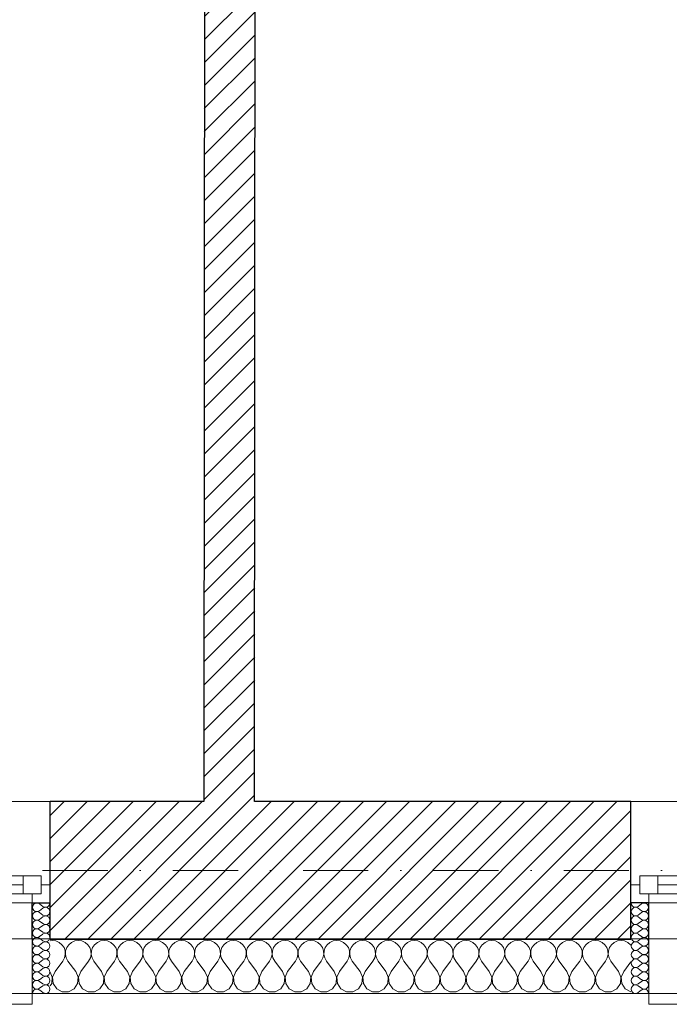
# Model space of a CAD drawing. Header units: millimetres. Extents: x 172139 to 266886, y 98118 to 138225.
# Tile 52 of 123: x 211695 to 213490, y 106825 to 109546. Entities that reach past the tile are written whole.
import ezdxf

# ---------------------------------------------------------------- set-up
doc = ezdxf.new("R2010")
doc.units = ezdxf.units.MM
doc.header["$MEASUREMENT"] = 0
doc.linetypes.add('Kropki i Kreski', pattern=[360, 180, -90, 0, -90])
doc.linetypes.add('Przerywana', pattern=[240, 120, -120])
for name, color, linetype in [('Konstrukcja - Siatki mod', 7, 'Continuous'), ('KR_INW', 7, 'Continuous'), ('NAPIS_SODON', 7, 'Continuous'), ('Okna ArchiCADa', 7, 'Continuous')]:
    doc.layers.add(name, color=color, linetype=linetype)
doc.layers.add('Konstrukcja - Siatki mod_Nr_pióra__48', color=7, linetype='Continuous', lineweight=15, true_color=0xa80f02)
doc.layers.add('KR_INW_Nr_pióra__102', color=7, linetype='Continuous', lineweight=5, true_color=0xcccccc)
for name, color, linetype, lineweight in [('KR_INW_Nr_pióra__101', 252, 'Continuous', 5), ('KR_INW_Nr_pióra__27', 7, 'Continuous', 25), ('KR_INW_Nr_pióra__47', 7, 'Continuous', 15), ('NAPIS_SODON_Nr_pióra__1', 7, 'Continuous', 13), ('Okna ArchiCADa_Nr_pióra__1', 7, 'Continuous', 13), ('Okna ArchiCADa_Nr_pióra__27', 7, 'Continuous', 25)]:
    doc.layers.add(name, color=color, linetype=linetype, lineweight=lineweight)
pattern_1 = [(45, (0, 0), (-31.819804, 31.819804), [])]

# ---------------------------------------------------------------- blocks, each defined once
blk = doc.blocks.new('Strop_1', base_point=(179225, 121523.3))
at = {"layer": 'NAPIS_SODON_Nr_pióra__1', "linetype": 'Continuous', "flags": 128}
blk.add_lwpolyline([(179225, 121523.3), (179225.9, 107003.8), (250898.3, 107008.3), (250897.4, 121527.8)], close=True, dxfattribs=at)
blk = doc.blocks.new('*X159')
at = {"layer": 'KR_INW_Nr_pióra__102', "linetype": 'Continuous'}
for p, q in [((211785.7, 107001.6), (211779.6, 107000.7)), ((211795.5, 107000.2), (211785.7, 107001.6)), ((211804.5, 106996.2), (211795.5, 107000.2)), ((211812.1, 106989.9), (211804.5, 106996.2)), ((211817.7, 106981.8), (211812.1, 106989.9)), ((211820.8, 106972.5), (211817.7, 106981.8)), ((211825.2, 106981.8), (211822.1, 106972.5)), ((211830.8, 106989.9), (211825.2, 106981.8)), ((211838.4, 106996.2), (211830.8, 106989.9)), ((211847.4, 107000.2), (211838.4, 106996.2)), ((211857.1, 107001.6), (211847.4, 107000.2)), ((211866.9, 107000.2), (211857.1, 107001.6)), ((211875.9, 106996.2), (211866.9, 107000.2)), ((211883.5, 106989.9), (211875.9, 106996.2)), ((211889.1, 106981.8), (211883.5, 106989.9)), ((211892.2, 106972.5), (211889.1, 106981.8)), ((211896.6, 106981.8), (211893.5, 106972.5)), ((211902.2, 106989.9), (211896.6, 106981.8)), ((211909.8, 106996.2), (211902.2, 106989.9)), ((211918.8, 107000.2), (211909.8, 106996.2)), ((211928.6, 107001.6), (211918.8, 107000.2)), ((211938.3, 107000.2), (211928.6, 107001.6)), ((211947.3, 106996.2), (211938.3, 107000.2)), ((211954.9, 106989.9), (211947.3, 106996.2)), ((211960.5, 106981.8), (211954.9, 106989.9)), ((211963.7, 106972.5), (211960.5, 106981.8)), ((211968.1, 106981.8), (211964.9, 106972.5)), ((211973.6, 106989.9), (211968.1, 106981.8)), ((211981.2, 106996.2), (211973.6, 106989.9)), ((211990.2, 107000.2), (211981.2, 106996.2)), ((212000, 107001.6), (211990.2, 107000.2)), ((212009.8, 107000.2), (212000, 107001.6)), ((212018.8, 106996.2), (212009.8, 107000.2)), ((212026.4, 106989.9), (212018.8, 106996.2)), ((212031.9, 106981.8), (212026.4, 106989.9)), ((212035.1, 106972.5), (212031.9, 106981.8)), ((212039.5, 106981.8), (212036.3, 106972.5)), ((212045.1, 106989.9), (212039.5, 106981.8)), ((212052.7, 106996.2), (212045.1, 106989.9)), ((212061.7, 107000.2), (212052.7, 106996.2)), ((212071.4, 107001.6), (212061.7, 107000.2)), ((212081.2, 107000.2), (212071.4, 107001.6)), ((212090.2, 106996.2), (212081.2, 107000.2)), ((212097.8, 106989.9), (212090.2, 106996.2)), ((212103.4, 106981.8), (212097.8, 106989.9)), ((212106.5, 106972.5), (212103.4, 106981.8)), ((212110.9, 106981.8), (212107.8, 106972.5)), ((212116.5, 106989.9), (212110.9, 106981.8)), ((212124.1, 106996.2), (212116.5, 106989.9)), ((212133.1, 107000.2), (212124.1, 106996.2)), ((212142.9, 107001.6), (212133.1, 107000.2)), ((212152.6, 107000.2), (212142.9, 107001.6)), ((212161.6, 106996.2), (212152.6, 107000.2)), ((212169.2, 106989.9), (212161.6, 106996.2)), ((212174.8, 106981.8), (212169.2, 106989.9)), ((212177.9, 106972.5), (212174.8, 106981.8)), ((212182.3, 106981.8), (212179.2, 106972.5)), ((212187.9, 106989.9), (212182.3, 106981.8)), ((212195.5, 106996.2), (212187.9, 106989.9)), ((212204.5, 107000.2), (212195.5, 106996.2)), ((212214.3, 107001.6), (212204.5, 107000.2)), ((212224, 107000.2), (212214.3, 107001.6)), ((212233.1, 106996.2), (212224, 107000.2)), ((212240.6, 106989.9), (212233.1, 106996.2)), ((212246.2, 106981.8), (212240.6, 106989.9)), ((212249.4, 106972.5), (212246.2, 106981.8)), ((212253.8, 106981.8), (212250.6, 106972.5)), ((212259.4, 106989.9), (212253.8, 106981.8)), ((212266.9, 106996.2), (212259.4, 106989.9)), ((212276, 107000.2), (212266.9, 106996.2)), ((212285.7, 107001.6), (212276, 107000.2)), ((212295.5, 107000.2), (212285.7, 107001.6)), ((212304.5, 106996.2), (212295.5, 107000.2)), ((212312.1, 106989.9), (212304.5, 106996.2)), ((212317.7, 106981.8), (212312.1, 106989.9)), ((212320.8, 106972.5), (212317.7, 106981.8)), ((212325.2, 106981.8), (212322.1, 106972.5)), ((212330.8, 106989.9), (212325.2, 106981.8)), ((212338.4, 106996.2), (212330.8, 106989.9)), ((212347.4, 107000.2), (212338.4, 106996.2)), ((212357.1, 107001.6), (212347.4, 107000.2)), ((212366.9, 107000.2), (212357.1, 107001.6)), ((212375.9, 106996.2), (212366.9, 107000.2)), ((212383.5, 106989.9), (212375.9, 106996.2)), ((212389.1, 106981.8), (212383.5, 106989.9)), ((212392.2, 106972.5), (212389.1, 106981.8)), ((212396.6, 106981.8), (212393.5, 106972.5)), ((212402.2, 106989.9), (212396.6, 106981.8)), ((212409.8, 106996.2), (212402.2, 106989.9)), ((212418.8, 107000.2), (212409.8, 106996.2)), ((212428.6, 107001.6), (212418.8, 107000.2)), ((212438.3, 107000.2), (212428.6, 107001.6)), ((212447.3, 106996.2), (212438.3, 107000.2)), ((212454.9, 106989.9), (212447.3, 106996.2)), ((212460.5, 106981.8), (212454.9, 106989.9)), ((212463.7, 106972.5), (212460.5, 106981.8)), ((212468.1, 106981.8), (212464.9, 106972.5)), ((212473.6, 106989.9), (212468.1, 106981.8)), ((212481.2, 106996.2), (212473.6, 106989.9)), ((212490.2, 107000.2), (212481.2, 106996.2)), ((212500, 107001.6), (212490.2, 107000.2)), ((212509.8, 107000.2), (212500, 107001.6)), ((212518.8, 106996.2), (212509.8, 107000.2)), ((212526.4, 106989.9), (212518.8, 106996.2)), ((212531.9, 106981.8), (212526.4, 106989.9)), ((212535.1, 106972.5), (212531.9, 106981.8)), ((212539.5, 106981.8), (212536.3, 106972.5)), ((212545.1, 106989.9), (212539.5, 106981.8)), ((212552.7, 106996.2), (212545.1, 106989.9)), ((212561.7, 107000.2), (212552.7, 106996.2)), ((212571.4, 107001.6), (212561.7, 107000.2)), ((212581.2, 107000.2), (212571.4, 107001.6)), ((212590.2, 106996.2), (212581.2, 107000.2)), ((212597.8, 106989.9), (212590.2, 106996.2)), ((212603.4, 106981.8), (212597.8, 106989.9)), ((212606.5, 106972.5), (212603.4, 106981.8)), ((212610.9, 106981.8), (212607.8, 106972.5)), ((212616.5, 106989.9), (212610.9, 106981.8)), ((212624.1, 106996.2), (212616.5, 106989.9)), ((212633.1, 107000.2), (212624.1, 106996.2)), ((212642.9, 107001.6), (212633.1, 107000.2)), ((212652.6, 107000.2), (212642.9, 107001.6)), ((212661.6, 106996.2), (212652.6, 107000.2)), ((212669.2, 106989.9), (212661.6, 106996.2)), ((212674.8, 106981.8), (212669.2, 106989.9)), ((212677.9, 106972.5), (212674.8, 106981.8)), ((212682.3, 106981.8), (212679.2, 106972.5)), ((212687.9, 106989.9), (212682.3, 106981.8)), ((212695.5, 106996.2), (212687.9, 106989.9)), ((212704.5, 107000.2), (212695.5, 106996.2)), ((212714.3, 107001.6), (212704.5, 107000.2)), ((212724, 107000.2), (212714.3, 107001.6)), ((212733.1, 106996.2), (212724, 107000.2)), ((212740.6, 106989.9), (212733.1, 106996.2)), ((212746.2, 106981.8), (212740.6, 106989.9)), ((212749.4, 106972.5), (212746.2, 106981.8)), ((212753.8, 106981.8), (212750.6, 106972.5)), ((212759.4, 106989.9), (212753.8, 106981.8)), ((212766.9, 106996.2), (212759.4, 106989.9)), ((212776, 107000.2), (212766.9, 106996.2)), ((212785.7, 107001.6), (212776, 107000.2)), ((212795.5, 107000.2), (212785.7, 107001.6)), ((212804.5, 106996.2), (212795.5, 107000.2)), ((212812.1, 106989.9), (212804.5, 106996.2)), ((212817.7, 106981.8), (212812.1, 106989.9)), ((212820.8, 106972.5), (212817.7, 106981.8)), ((212825.2, 106981.8), (212822.1, 106972.5)), ((212830.8, 106989.9), (212825.2, 106981.8)), ((212838.4, 106996.2), (212830.8, 106989.9)), ((212847.4, 107000.2), (212838.4, 106996.2)), ((212857.1, 107001.6), (212847.4, 107000.2)), ((212866.9, 107000.2), (212857.1, 107001.6)), ((212875.9, 106996.2), (212866.9, 107000.2)), ((212883.5, 106989.9), (212875.9, 106996.2)), ((212889.1, 106981.8), (212883.5, 106989.9)), ((212892.2, 106972.5), (212889.1, 106981.8)), ((212896.6, 106981.8), (212893.5, 106972.5)), ((212902.2, 106989.9), (212896.6, 106981.8)), ((212909.8, 106996.2), (212902.2, 106989.9)), ((212918.8, 107000.2), (212909.8, 106996.2)), ((212928.6, 107001.6), (212918.8, 107000.2)), ((212938.3, 107000.2), (212928.6, 107001.6)), ((212947.3, 106996.2), (212938.3, 107000.2)), ((212954.9, 106989.9), (212947.3, 106996.2)), ((212960.5, 106981.8), (212954.9, 106989.9)), ((212963.7, 106972.5), (212960.5, 106981.8)), ((212968.1, 106981.8), (212964.9, 106972.5)), ((212973.6, 106989.9), (212968.1, 106981.8)), ((212981.2, 106996.2), (212973.6, 106989.9)), ((212990.2, 107000.2), (212981.2, 106996.2)), ((213000, 107001.6), (212990.2, 107000.2)), ((213009.8, 107000.2), (213000, 107001.6)), ((213018.8, 106996.2), (213009.8, 107000.2)), ((213026.4, 106989.9), (213018.8, 106996.2)), ((213031.9, 106981.8), (213026.4, 106989.9)), ((213035.1, 106972.5), (213031.9, 106981.8)), ((213039.5, 106981.8), (213036.3, 106972.5)), ((213045.1, 106989.9), (213039.5, 106981.8)), ((213052.7, 106996.2), (213045.1, 106989.9)), ((213061.7, 107000.2), (213052.7, 106996.2)), ((213071.4, 107001.6), (213061.7, 107000.2)), ((213081.2, 107000.2), (213071.4, 107001.6)), ((213090.2, 106996.2), (213081.2, 107000.2)), ((213097.8, 106989.9), (213090.2, 106996.2)), ((213103.4, 106981.8), (213097.8, 106989.9)), ((213106.5, 106972.5), (213103.4, 106981.8)), ((213110.9, 106981.8), (213107.8, 106972.5)), ((213116.5, 106989.9), (213110.9, 106981.8)), ((213124.1, 106996.2), (213116.5, 106989.9)), ((213133.1, 107000.2), (213124.1, 106996.2)), ((213142.9, 107001.6), (213133.1, 107000.2)), ((213152.6, 107000.2), (213142.9, 107001.6)), ((213161.6, 106996.2), (213152.6, 107000.2)), ((213169.2, 106989.9), (213161.6, 106996.2)), ((213174.8, 106981.8), (213169.2, 106989.9)), ((213177.9, 106972.5), (213174.8, 106981.8)), ((213182.3, 106981.8), (213179.2, 106972.5)), ((213187.9, 106989.9), (213182.3, 106981.8)), ((213195.5, 106996.2), (213187.9, 106989.9)), ((213204.5, 107000.2), (213195.5, 106996.2)), ((213214.3, 107001.6), (213204.5, 107000.2)), ((213224, 107000.2), (213214.3, 107001.6)), ((213233.1, 106996.2), (213224, 107000.2)), ((213240.6, 106989.9), (213233.1, 106996.2)), ((213246.2, 106981.8), (213240.6, 106989.9)), ((213249.4, 106972.5), (213246.2, 106981.8)), ((213253.8, 106981.8), (213250.6, 106972.5)), ((213259.4, 106989.9), (213253.8, 106981.8)), ((213266.9, 106996.2), (213259.4, 106989.9)), ((213276, 107000.2), (213266.9, 106996.2)), ((213285.7, 107001.6), (213276, 107000.2)), ((213295.5, 107000.2), (213285.7, 107001.6)), ((213304.5, 106996.2), (213295.5, 107000.2)), ((213312.1, 106989.9), (213304.5, 106996.2)), ((213317.7, 106981.8), (213312.1, 106989.9)), ((213320.8, 106972.5), (213317.7, 106981.8)), ((213325.2, 106981.8), (213322.1, 106972.5)), ((213330.8, 106989.9), (213325.2, 106981.8)), ((213338.4, 106996.2), (213330.8, 106989.9)), ((213347.4, 107000.2), (213338.4, 106996.2)), ((213357.1, 107001.6), (213347.4, 107000.2)), ((213366.9, 107000.2), (213357.1, 107001.6)), ((213375.9, 106996.2), (213366.9, 107000.2)), ((213383.5, 106989.9), (213375.9, 106996.2)), ((213384, 106989.3), (213383.5, 106989.9)), ((211814.3, 106944.4), (211819.1, 106953.1)), ((211819.1, 106953.1), (211821.3, 106962.6)), ((211821.3, 106962.6), (211820.8, 106972.5)), ((211822.1, 106972.5), (211821.6, 106962.6)), ((211821.6, 106962.6), (211823.8, 106953.1)), ((211823.8, 106953.1), (211828.6, 106944.4)), ((211885.7, 106944.4), (211890.5, 106953.1)), ((211890.5, 106953.1), (211892.7, 106962.6)), ((211892.7, 106962.6), (211892.2, 106972.5)), ((211893.5, 106972.5), (211893, 106962.6)), ((211893, 106962.6), (211895.2, 106953.1)), ((211895.2, 106953.1), (211900, 106944.4)), ((211957.1, 106944.4), (211961.9, 106953.1)), ((211961.9, 106953.1), (211964.1, 106962.6)), ((211964.1, 106962.6), (211963.7, 106972.5)), ((211964.9, 106972.5), (211964.4, 106962.6)), ((211964.4, 106962.6), (211966.7, 106953.1)), ((211966.7, 106953.1), (211971.4, 106944.4)), ((212028.6, 106944.4), (212033.3, 106953.1)), ((212033.3, 106953.1), (212035.6, 106962.6)), ((212035.6, 106962.6), (212035.1, 106972.5)), ((212036.3, 106972.5), (212035.9, 106962.6)), ((212035.9, 106962.6), (212038.1, 106953.1)), ((212038.1, 106953.1), (212042.9, 106944.4)), ((212100, 106944.4), (212104.8, 106953.1)), ((212104.8, 106953.1), (212107, 106962.6)), ((212107, 106962.6), (212106.5, 106972.5)), ((212107.8, 106972.5), (212107.3, 106962.6)), ((212107.3, 106962.6), (212109.5, 106953.1)), ((212109.5, 106953.1), (212114.3, 106944.4)), ((212171.4, 106944.4), (212176.2, 106953.1)), ((212176.2, 106953.1), (212178.4, 106962.6)), ((212178.4, 106962.6), (212177.9, 106972.5)), ((212179.2, 106972.5), (212178.7, 106962.6)), ((212178.7, 106962.6), (212180.9, 106953.1)), ((212180.9, 106953.1), (212185.7, 106944.4)), ((212242.9, 106944.4), (212247.6, 106953.1)), ((212247.6, 106953.1), (212249.9, 106962.6)), ((212249.9, 106962.6), (212249.4, 106972.5)), ((212250.6, 106972.5), (212250.1, 106962.6)), ((212250.1, 106962.6), (212252.4, 106953.1)), ((212252.4, 106953.1), (212257.1, 106944.4)), ((212314.3, 106944.4), (212319.1, 106953.1)), ((212319.1, 106953.1), (212321.3, 106962.6)), ((212321.3, 106962.6), (212320.8, 106972.5)), ((212322.1, 106972.5), (212321.6, 106962.6)), ((212321.6, 106962.6), (212323.8, 106953.1)), ((212323.8, 106953.1), (212328.6, 106944.4)), ((212385.7, 106944.4), (212390.5, 106953.1)), ((212390.5, 106953.1), (212392.7, 106962.6)), ((212392.7, 106962.6), (212392.2, 106972.5)), ((212393.5, 106972.5), (212393, 106962.6)), ((212393, 106962.6), (212395.2, 106953.1)), ((212395.2, 106953.1), (212400, 106944.4)), ((212457.1, 106944.4), (212461.9, 106953.1)), ((212461.9, 106953.1), (212464.1, 106962.6)), ((212464.1, 106962.6), (212463.7, 106972.5)), ((212464.9, 106972.5), (212464.4, 106962.6)), ((212464.4, 106962.6), (212466.7, 106953.1)), ((212466.7, 106953.1), (212471.4, 106944.4)), ((212528.6, 106944.4), (212533.3, 106953.1)), ((212533.3, 106953.1), (212535.6, 106962.6)), ((212535.6, 106962.6), (212535.1, 106972.5)), ((212536.3, 106972.5), (212535.9, 106962.6)), ((212535.9, 106962.6), (212538.1, 106953.1)), ((212538.1, 106953.1), (212542.9, 106944.4)), ((212600, 106944.4), (212604.8, 106953.1)), ((212604.8, 106953.1), (212607, 106962.6)), ((212607, 106962.6), (212606.5, 106972.5)), ((212607.8, 106972.5), (212607.3, 106962.6)), ((212607.3, 106962.6), (212609.5, 106953.1)), ((212609.5, 106953.1), (212614.3, 106944.4)), ((212671.4, 106944.4), (212676.2, 106953.1)), ((212676.2, 106953.1), (212678.4, 106962.6)), ((212678.4, 106962.6), (212677.9, 106972.5)), ((212679.2, 106972.5), (212678.7, 106962.6)), ((212678.7, 106962.6), (212680.9, 106953.1)), ((212680.9, 106953.1), (212685.7, 106944.4)), ((212742.9, 106944.4), (212747.6, 106953.1)), ((212747.6, 106953.1), (212749.9, 106962.6)), ((212749.9, 106962.6), (212749.4, 106972.5)), ((212750.6, 106972.5), (212750.1, 106962.6)), ((212750.1, 106962.6), (212752.4, 106953.1)), ((212752.4, 106953.1), (212757.1, 106944.4)), ((212814.3, 106944.4), (212819.1, 106953.1)), ((212819.1, 106953.1), (212821.3, 106962.6)), ((212821.3, 106962.6), (212820.8, 106972.5)), ((212822.1, 106972.5), (212821.6, 106962.6)), ((212821.6, 106962.6), (212823.8, 106953.1)), ((212823.8, 106953.1), (212828.6, 106944.4)), ((212885.7, 106944.4), (212890.5, 106953.1)), ((212890.5, 106953.1), (212892.7, 106962.6)), ((212892.7, 106962.6), (212892.2, 106972.5)), ((212893.5, 106972.5), (212893, 106962.6)), ((212893, 106962.6), (212895.2, 106953.1)), ((212895.2, 106953.1), (212900, 106944.4)), ((212957.1, 106944.4), (212961.9, 106953.1)), ((212961.9, 106953.1), (212964.1, 106962.6)), ((212964.1, 106962.6), (212963.7, 106972.5)), ((212964.9, 106972.5), (212964.4, 106962.6)), ((212964.4, 106962.6), (212966.7, 106953.1)), ((212966.7, 106953.1), (212971.4, 106944.4)), ((213028.6, 106944.4), (213033.3, 106953.1)), ((213033.3, 106953.1), (213035.6, 106962.6)), ((213035.6, 106962.6), (213035.1, 106972.5)), ((213036.3, 106972.5), (213035.9, 106962.6)), ((213035.9, 106962.6), (213038.1, 106953.1)), ((213038.1, 106953.1), (213042.9, 106944.4)), ((213100, 106944.4), (213104.8, 106953.1)), ((213104.8, 106953.1), (213107, 106962.6)), ((213107, 106962.6), (213106.5, 106972.5)), ((213107.8, 106972.5), (213107.3, 106962.6)), ((213107.3, 106962.6), (213109.5, 106953.1)), ((213109.5, 106953.1), (213114.3, 106944.4)), ((213171.4, 106944.4), (213176.2, 106953.1)), ((213176.2, 106953.1), (213178.4, 106962.6)), ((213178.4, 106962.6), (213177.9, 106972.5)), ((213179.2, 106972.5), (213178.7, 106962.6)), ((213178.7, 106962.6), (213180.9, 106953.1)), ((213180.9, 106953.1), (213185.7, 106944.4)), ((213242.9, 106944.4), (213247.6, 106953.1)), ((213247.6, 106953.1), (213249.9, 106962.6)), ((213249.9, 106962.6), (213249.4, 106972.5)), ((213250.6, 106972.5), (213250.1, 106962.6)), ((213250.1, 106962.6), (213252.4, 106953.1)), ((213252.4, 106953.1), (213257.1, 106944.4)), ((213314.3, 106944.4), (213319.1, 106953.1)), ((213319.1, 106953.1), (213321.3, 106962.6)), ((213321.3, 106962.6), (213320.8, 106972.5)), ((213322.1, 106972.5), (213321.6, 106962.6)), ((213321.6, 106962.6), (213323.8, 106953.1)), ((213323.8, 106953.1), (213328.6, 106944.4)), ((211792.9, 106915.9), (211814.3, 106944.4)), ((211850, 106915.9), (211828.6, 106944.4)), ((211864.3, 106915.9), (211885.7, 106944.4)), ((211921.4, 106915.9), (211900, 106944.4)), ((211935.7, 106915.9), (211957.1, 106944.4)), ((211992.9, 106915.9), (211971.4, 106944.4)), ((212007.1, 106915.9), (212028.6, 106944.4)), ((212064.3, 106915.9), (212042.9, 106944.4)), ((212078.6, 106915.9), (212100, 106944.4)), ((212135.7, 106915.9), (212114.3, 106944.4)), ((212150, 106915.9), (212171.4, 106944.4)), ((212207.1, 106915.9), (212185.7, 106944.4)), ((212221.4, 106915.9), (212242.9, 106944.4)), ((212278.6, 106915.9), (212257.1, 106944.4)), ((212292.9, 106915.9), (212314.3, 106944.4)), ((212350, 106915.9), (212328.6, 106944.4)), ((212364.3, 106915.9), (212385.7, 106944.4)), ((212421.4, 106915.9), (212400, 106944.4)), ((212435.7, 106915.9), (212457.1, 106944.4)), ((212492.9, 106915.9), (212471.4, 106944.4)), ((212507.1, 106915.9), (212528.6, 106944.4)), ((212564.3, 106915.9), (212542.9, 106944.4)), ((212578.6, 106915.9), (212600, 106944.4)), ((212635.7, 106915.9), (212614.3, 106944.4)), ((212650, 106915.9), (212671.4, 106944.4)), ((212707.1, 106915.9), (212685.7, 106944.4)), ((212721.4, 106915.9), (212742.9, 106944.4)), ((212778.6, 106915.9), (212757.1, 106944.4)), ((212792.9, 106915.9), (212814.3, 106944.4)), ((212850, 106915.9), (212828.6, 106944.4)), ((212864.3, 106915.9), (212885.7, 106944.4)), ((212921.4, 106915.9), (212900, 106944.4)), ((212935.7, 106915.9), (212957.1, 106944.4)), ((212992.9, 106915.9), (212971.4, 106944.4)), ((213007.1, 106915.9), (213028.6, 106944.4)), ((213064.3, 106915.9), (213042.9, 106944.4)), ((213078.6, 106915.9), (213100, 106944.4)), ((213135.7, 106915.9), (213114.3, 106944.4)), ((213150, 106915.9), (213171.4, 106944.4)), ((213207.1, 106915.9), (213185.7, 106944.4)), ((213221.4, 106915.9), (213242.9, 106944.4)), ((213278.6, 106915.9), (213257.1, 106944.4)), ((213292.9, 106915.9), (213314.3, 106944.4)), ((213350, 106915.9), (213328.6, 106944.4)), ((213364.3, 106915.9), (213384, 106942.1)), ((211785.3, 106899.8), (211779.6, 106913.5)), ((211783.7, 106882.5), (211785.3, 106899.8)), ((211792.9, 106915.9), (211786.1, 106899.8)), ((211786.1, 106899.8), (211787.8, 106882.5)), ((211856.7, 106899.8), (211850, 106915.9)), ((211855.1, 106882.5), (211856.7, 106899.8)), ((211864.3, 106915.9), (211857.6, 106899.8)), ((211857.6, 106899.8), (211859.2, 106882.5)), ((211928.2, 106899.8), (211921.4, 106915.9)), ((211926.5, 106882.5), (211928.2, 106899.8)), ((211935.7, 106915.9), (211929, 106899.8)), ((211929, 106899.8), (211930.6, 106882.5)), ((211999.6, 106899.8), (211992.9, 106915.9)), ((211997.9, 106882.5), (211999.6, 106899.8)), ((212007.1, 106915.9), (212000.4, 106899.8)), ((212000.4, 106899.8), (212002.1, 106882.5)), ((212071, 106899.8), (212064.3, 106915.9)), ((212069.4, 106882.5), (212071, 106899.8)), ((212078.6, 106915.9), (212071.8, 106899.8)), ((212071.8, 106899.8), (212073.5, 106882.5)), ((212142.4, 106899.8), (212135.7, 106915.9)), ((212140.8, 106882.5), (212142.4, 106899.8)), ((212150, 106915.9), (212143.3, 106899.8)), ((212143.3, 106899.8), (212144.9, 106882.5)), ((212213.9, 106899.8), (212207.1, 106915.9)), ((212212.2, 106882.5), (212213.9, 106899.8)), ((212221.4, 106915.9), (212214.7, 106899.8)), ((212214.7, 106899.8), (212216.3, 106882.5)), ((212285.3, 106899.8), (212278.6, 106915.9)), ((212283.7, 106882.5), (212285.3, 106899.8)), ((212292.9, 106915.9), (212286.1, 106899.8)), ((212286.1, 106899.8), (212287.8, 106882.5)), ((212356.7, 106899.8), (212350, 106915.9)), ((212355.1, 106882.5), (212356.7, 106899.8)), ((212364.3, 106915.9), (212357.6, 106899.8)), ((212357.6, 106899.8), (212359.2, 106882.5)), ((212428.2, 106899.8), (212421.4, 106915.9)), ((212426.5, 106882.5), (212428.2, 106899.8)), ((212435.7, 106915.9), (212429, 106899.8)), ((212429, 106899.8), (212430.6, 106882.5)), ((212499.6, 106899.8), (212492.9, 106915.9)), ((212497.9, 106882.5), (212499.6, 106899.8)), ((212507.1, 106915.9), (212500.4, 106899.8)), ((212500.4, 106899.8), (212502.1, 106882.5)), ((212571, 106899.8), (212564.3, 106915.9)), ((212569.4, 106882.5), (212571, 106899.8)), ((212578.6, 106915.9), (212571.8, 106899.8)), ((212571.8, 106899.8), (212573.5, 106882.5)), ((212642.4, 106899.8), (212635.7, 106915.9)), ((212640.8, 106882.5), (212642.4, 106899.8)), ((212650, 106915.9), (212643.3, 106899.8)), ((212643.3, 106899.8), (212644.9, 106882.5)), ((212713.9, 106899.8), (212707.1, 106915.9)), ((212712.2, 106882.5), (212713.9, 106899.8)), ((212721.4, 106915.9), (212714.7, 106899.8)), ((212714.7, 106899.8), (212716.3, 106882.5)), ((212785.3, 106899.8), (212778.6, 106915.9)), ((212783.7, 106882.5), (212785.3, 106899.8)), ((212792.9, 106915.9), (212786.1, 106899.8)), ((212786.1, 106899.8), (212787.8, 106882.5)), ((212856.7, 106899.8), (212850, 106915.9)), ((212855.1, 106882.5), (212856.7, 106899.8)), ((212864.3, 106915.9), (212857.6, 106899.8)), ((212857.6, 106899.8), (212859.2, 106882.5)), ((212928.2, 106899.8), (212921.4, 106915.9)), ((212926.5, 106882.5), (212928.2, 106899.8)), ((212935.7, 106915.9), (212929, 106899.8)), ((212929, 106899.8), (212930.6, 106882.5)), ((212999.6, 106899.8), (212992.9, 106915.9)), ((212997.9, 106882.5), (212999.6, 106899.8)), ((213007.1, 106915.9), (213000.4, 106899.8)), ((213000.4, 106899.8), (213002.1, 106882.5)), ((213071, 106899.8), (213064.3, 106915.9)), ((213069.4, 106882.5), (213071, 106899.8)), ((213078.6, 106915.9), (213071.8, 106899.8)), ((213071.8, 106899.8), (213073.5, 106882.5)), ((213142.4, 106899.8), (213135.7, 106915.9)), ((213140.8, 106882.5), (213142.4, 106899.8)), ((213150, 106915.9), (213143.3, 106899.8)), ((213143.3, 106899.8), (213144.9, 106882.5)), ((213213.9, 106899.8), (213207.1, 106915.9)), ((213212.2, 106882.5), (213213.9, 106899.8)), ((213221.4, 106915.9), (213214.7, 106899.8)), ((213214.7, 106899.8), (213216.3, 106882.5)), ((213285.3, 106899.8), (213278.6, 106915.9)), ((213283.7, 106882.5), (213285.3, 106899.8)), ((213292.9, 106915.9), (213286.1, 106899.8)), ((213286.1, 106899.8), (213287.8, 106882.5)), ((213356.7, 106899.8), (213350, 106915.9)), ((213355.1, 106882.5), (213356.7, 106899.8)), ((213364.3, 106915.9), (213357.6, 106899.8)), ((213357.6, 106899.8), (213359.2, 106882.5)), ((211779.6, 106876.3), (211783.7, 106882.5)), ((211787.8, 106882.5), (211797.4, 106868)), ((211845.5, 106868), (211855.1, 106882.5)), ((211859.2, 106882.5), (211868.8, 106868)), ((211916.9, 106868), (211926.5, 106882.5)), ((211930.6, 106882.5), (211940.3, 106868)), ((211988.3, 106868), (211997.9, 106882.5)), ((212002.1, 106882.5), (212011.7, 106868)), ((212059.7, 106868), (212069.4, 106882.5)), ((212073.5, 106882.5), (212083.1, 106868)), ((212131.2, 106868), (212140.8, 106882.5)), ((212144.9, 106882.5), (212154.5, 106868)), ((212202.6, 106868), (212212.2, 106882.5)), ((212216.3, 106882.5), (212226, 106868)), ((212274, 106868), (212283.7, 106882.5)), ((212287.8, 106882.5), (212297.4, 106868)), ((212345.5, 106868), (212355.1, 106882.5)), ((212359.2, 106882.5), (212368.8, 106868)), ((212416.9, 106868), (212426.5, 106882.5)), ((212430.6, 106882.5), (212440.3, 106868)), ((212488.3, 106868), (212497.9, 106882.5)), ((212502.1, 106882.5), (212511.7, 106868)), ((212559.7, 106868), (212569.4, 106882.5)), ((212573.5, 106882.5), (212583.1, 106868)), ((212631.2, 106868), (212640.8, 106882.5)), ((212644.9, 106882.5), (212654.5, 106868)), ((212702.6, 106868), (212712.2, 106882.5)), ((212716.3, 106882.5), (212726, 106868)), ((212774, 106868), (212783.7, 106882.5)), ((212787.8, 106882.5), (212797.4, 106868)), ((212845.5, 106868), (212855.1, 106882.5)), ((212859.2, 106882.5), (212868.8, 106868)), ((212916.9, 106868), (212926.5, 106882.5)), ((212930.6, 106882.5), (212940.3, 106868)), ((212988.3, 106868), (212997.9, 106882.5)), ((213002.1, 106882.5), (213011.7, 106868)), ((213059.7, 106868), (213069.4, 106882.5)), ((213073.5, 106882.5), (213083.1, 106868)), ((213131.2, 106868), (213140.8, 106882.5)), ((213144.9, 106882.5), (213154.5, 106868)), ((213202.6, 106868), (213212.2, 106882.5)), ((213216.3, 106882.5), (213226, 106868)), ((213274, 106868), (213283.7, 106882.5)), ((213287.8, 106882.5), (213297.4, 106868)), ((213345.5, 106868), (213355.1, 106882.5)), ((213359.2, 106882.5), (213368.8, 106868)), ((211797.4, 106868), (211812.7, 106859.8)), ((211812.7, 106859.8), (211830.1, 106859.8)), ((211830.1, 106859.8), (211845.5, 106868)), ((211868.8, 106868), (211884.2, 106859.8)), ((211884.2, 106859.8), (211901.6, 106859.8)), ((211901.6, 106859.8), (211916.9, 106868)), ((211940.3, 106868), (211955.6, 106859.8)), ((211955.6, 106859.8), (211973, 106859.8)), ((211973, 106859.8), (211988.3, 106868)), ((212011.7, 106868), (212027, 106859.8)), ((212027, 106859.8), (212044.4, 106859.8)), ((212044.4, 106859.8), (212059.7, 106868)), ((212083.1, 106868), (212098.4, 106859.8)), ((212098.4, 106859.8), (212115.8, 106859.8)), ((212115.8, 106859.8), (212131.2, 106868)), ((212154.5, 106868), (212169.9, 106859.8)), ((212169.9, 106859.8), (212187.3, 106859.8)), ((212187.3, 106859.8), (212202.6, 106868)), ((212226, 106868), (212241.3, 106859.8)), ((212241.3, 106859.8), (212258.7, 106859.8)), ((212258.7, 106859.8), (212274, 106868)), ((212297.4, 106868), (212312.7, 106859.8)), ((212312.7, 106859.8), (212330.1, 106859.8)), ((212330.1, 106859.8), (212345.5, 106868)), ((212368.8, 106868), (212384.2, 106859.8)), ((212384.2, 106859.8), (212401.6, 106859.8)), ((212401.6, 106859.8), (212416.9, 106868)), ((212440.3, 106868), (212455.6, 106859.8)), ((212455.6, 106859.8), (212473, 106859.8)), ((212473, 106859.8), (212488.3, 106868)), ((212511.7, 106868), (212527, 106859.8)), ((212527, 106859.8), (212544.4, 106859.8)), ((212544.4, 106859.8), (212559.7, 106868)), ((212583.1, 106868), (212598.4, 106859.8)), ((212598.4, 106859.8), (212615.8, 106859.8)), ((212615.8, 106859.8), (212631.2, 106868)), ((212654.5, 106868), (212669.9, 106859.8)), ((212669.9, 106859.8), (212687.3, 106859.8)), ((212687.3, 106859.8), (212702.6, 106868)), ((212726, 106868), (212741.3, 106859.8)), ((212741.3, 106859.8), (212758.7, 106859.8)), ((212758.7, 106859.8), (212774, 106868)), ((212797.4, 106868), (212812.7, 106859.8)), ((212812.7, 106859.8), (212830.1, 106859.8)), ((212830.1, 106859.8), (212845.5, 106868)), ((212868.8, 106868), (212884.2, 106859.8)), ((212884.2, 106859.8), (212901.6, 106859.8)), ((212901.6, 106859.8), (212916.9, 106868)), ((212940.3, 106868), (212955.6, 106859.8)), ((212955.6, 106859.8), (212973, 106859.8)), ((212973, 106859.8), (212988.3, 106868)), ((213011.7, 106868), (213027, 106859.8)), ((213027, 106859.8), (213044.4, 106859.8)), ((213044.4, 106859.8), (213059.7, 106868)), ((213083.1, 106868), (213098.4, 106859.8)), ((213098.4, 106859.8), (213115.8, 106859.8)), ((213115.8, 106859.8), (213131.2, 106868)), ((213154.5, 106868), (213169.9, 106859.8)), ((213169.9, 106859.8), (213187.3, 106859.8)), ((213187.3, 106859.8), (213202.6, 106868)), ((213226, 106868), (213241.3, 106859.8)), ((213241.3, 106859.8), (213258.7, 106859.8)), ((213258.7, 106859.8), (213274, 106868)), ((213297.4, 106868), (213312.7, 106859.8)), ((213312.7, 106859.8), (213330.1, 106859.8)), ((213330.1, 106859.8), (213345.5, 106868)), ((213368.8, 106868), (213384, 106859.9))]:
    blk.add_line(p, q, dxfattribs=at)
blk = doc.blocks.new('*X197')
at = {"layer": 'KR_INW_Nr_pióra__102', "linetype": 'Continuous'}
for p, q in [((211759.3, 107095.6), (211749.8, 107102.8)), ((211759.3, 107090.9), (211749.8, 107083.7)), ((211759.3, 107071.8), (211749.8, 107079)), ((211759.3, 107067), (211749.8, 107059.9)), ((211759.3, 107048), (211749.8, 107055.1)), ((211759.3, 107043.2), (211749.8, 107036.1)), ((211759.3, 107024.2), (211749.8, 107031.3)), ((211759.3, 107019.4), (211749.8, 107012.3)), ((211759.3, 107000.4), (211749.8, 107007.5)), ((211759.3, 106995.6), (211749.8, 106988.5)), ((211759.3, 106976.6), (211749.8, 106983.7)), ((211759.3, 106971.8), (211749.8, 106964.7)), ((211759.3, 106952.8), (211749.8, 106959.9)), ((211759.3, 106948), (211749.8, 106940.9)), ((211759.3, 106929), (211749.8, 106936.1)), ((211759.3, 106924.2), (211749.8, 106917)), ((211759.3, 106905.1), (211749.8, 106912.3)), ((211759.3, 106900.4), (211749.8, 106893.2)), ((211759.3, 106881.3), (211749.8, 106888.5)), ((211759.3, 106876.6), (211749.8, 106869.4)), ((211759.3, 106857.5), (211749.8, 106864.7))]:
    blk.add_line(p, q, dxfattribs=at)
for centre, start, end in [((211742.7, 107093.2), 53.1301, 180), ((211742.7, 107093.2), 180, 306.8699), ((211766.5, 107105.1), 233.1301, 0), ((211766.5, 107081.3), 233.1301, 126.8699), ((211742.7, 107069.4), 53.1301, 180), ((211742.7, 107069.4), 180, 306.8699), ((211766.5, 107057.5), 233.1301, 126.8699), ((211742.7, 107045.6), 53.1301, 180), ((211742.7, 107045.6), 180, 306.8699), ((211742.7, 107021.8), 53.1301, 180), ((211766.5, 107033.7), 233.1301, 126.8699), ((211742.7, 107021.8), 180, 306.8699), ((211742.7, 106998), 53.1301, 180), ((211766.5, 107009.9), 233.1301, 126.8699), ((211742.7, 106998), 180, 306.8699), ((211742.7, 106974.2), 53.1301, 180), ((211766.5, 106986.1), 233.1301, 126.8699), ((211742.7, 106974.2), 180, 306.8699), ((211742.7, 106950.4), 53.1301, 180), ((211766.5, 106962.3), 233.1301, 126.8699), ((211742.7, 106950.4), 180, 306.8699), ((211742.7, 106926.6), 53.1301, 180), ((211742.7, 106926.6), 180, 306.8699), ((211766.5, 106938.5), 233.1301, 126.8699), ((211766.5, 106914.7), 233.1301, 126.8699), ((211742.7, 106902.8), 53.1301, 180), ((211742.7, 106902.8), 180, 306.8699), ((211766.5, 106890.9), 233.1301, 126.8699), ((211742.7, 106879), 53.1301, 180), ((211742.7, 106879), 180, 306.8699), ((211766.5, 106867), 233.1301, 126.8699), ((211742.7, 106855.1), 53.1301, 180)]:
    blk.add_arc(centre, 11.9, start, end, dxfattribs=at)
blk = doc.blocks.new('*X198')
at = {"layer": 'KR_INW_Nr_pióra__102', "linetype": 'Continuous'}
for p, q in [((213404.2, 107095.6), (213413.7, 107102.8)), ((213404.2, 107090.9), (213413.7, 107083.7)), ((213404.2, 107071.8), (213413.7, 107079)), ((213404.2, 107067), (213413.7, 107059.9)), ((213404.2, 107048), (213413.7, 107055.1)), ((213404.2, 107043.2), (213413.7, 107036.1)), ((213404.2, 107024.2), (213413.7, 107031.3)), ((213404.2, 107019.4), (213413.7, 107012.3)), ((213404.2, 107000.4), (213413.7, 107007.5)), ((213404.2, 106995.6), (213413.7, 106988.5)), ((213404.2, 106976.6), (213413.7, 106983.7)), ((213404.2, 106971.8), (213413.7, 106964.7)), ((213404.2, 106952.8), (213413.7, 106959.9)), ((213404.2, 106948), (213413.7, 106940.9)), ((213404.2, 106929), (213413.7, 106936.1)), ((213404.2, 106924.2), (213413.7, 106917)), ((213404.2, 106905.1), (213413.7, 106912.3)), ((213404.2, 106900.4), (213413.7, 106893.2)), ((213404.2, 106881.3), (213413.7, 106888.5)), ((213404.2, 106876.6), (213413.7, 106869.4)), ((213404.2, 106857.5), (213413.7, 106864.7))]:
    blk.add_line(p, q, dxfattribs=at)
for centre, start, end in [((213397.1, 107105.1), 180, 306.8699), ((213397.1, 107081.3), 53.1301, 306.8699), ((213420.9, 107093.2), 0, 126.8699), ((213420.9, 107093.2), 233.1301, 0), ((213397.1, 107057.5), 53.1301, 306.8699), ((213420.9, 107069.4), 0, 126.8699), ((213420.9, 107069.4), 233.1301, 0), ((213397.1, 107033.7), 53.1301, 306.8699), ((213420.9, 107045.6), 0, 126.8699), ((213420.9, 107045.6), 233.1301, 0), ((213420.9, 107021.8), 0, 126.8699), ((213397.1, 107009.9), 53.1301, 306.8699), ((213420.9, 107021.8), 233.1301, 0), ((213420.9, 106998), 0, 126.8699), ((213397.1, 106986.1), 53.1301, 306.8699), ((213420.9, 106998), 233.1301, 0), ((213420.9, 106974.2), 0, 126.8699), ((213397.1, 106962.3), 53.1301, 306.8699), ((213420.9, 106974.2), 233.1301, 0), ((213420.9, 106950.4), 0, 126.8699), ((213397.1, 106938.5), 53.1301, 306.8699), ((213397.1, 106914.7), 53.1301, 306.8699), ((213420.9, 106950.4), 233.1301, 0), ((213420.9, 106926.6), 0, 126.8699), ((213420.9, 106926.6), 233.1301, 0), ((213397.1, 106890.9), 53.1301, 306.8699), ((213420.9, 106902.8), 0, 126.8699), ((213420.9, 106902.8), 233.1301, 0), ((213397.1, 106867), 53.1301, 306.8699), ((213420.9, 106879), 0, 126.8699), ((213420.9, 106879), 233.1301, 0), ((213420.9, 106855.1), 0, 126.8699)]:
    blk.add_arc(centre, 11.9, start, end, dxfattribs=at)
blk = doc.blocks.new('Okno dwuskrzydłowe 19_5')
at = {"layer": 'Okna ArchiCADa_Nr_pióra__1', "linetype": 'Continuous'}
for p, q in [((-566.8, 230), (566.8, 230)), ((-566.8, 0), (-541.8, 0)), ((-541.8, 25), (-491.8, 25)), ((-541.8, -25), (-541.8, 25)), ((-541.8, 0), (-541.8, -25)), ((-491.8, 25), (-50, 25)), ((-491.8, 25), (-491.8, -25)), ((-491.8, 25), (-50, 25)), ((-491.8, 0), (-50, 0)), ((-50, -25), (-50, 25)), ((-50, 25), (0, 25)), ((0, 25), (0, -25)), ((0, 25), (50, 25)), ((0, -25), (0, 25)), ((50, 25), (491.8, 25)), ((50, 25), (50, -25)), ((50, 25), (491.8, 25)), ((50, 0), (491.8, 0)), ((491.8, -25), (491.8, 25)), ((491.8, 25), (541.8, 25)), ((541.8, 25), (541.8, -25)), ((541.8, -25), (541.8, 0)), ((541.8, 0), (566.8, 0)), ((-541.8, -25), (-516.8, -25)), ((-491.8, -25), (-541.8, -25)), ((-516.8, -25), (-516.8, -50)), ((-50, -25), (-491.8, -25)), ((0, -25), (-50, -25)), ((50, -25), (0, -25)), ((491.8, -25), (50, -25)), ((541.8, -25), (491.8, -25)), ((516.8, -50), (516.8, -25)), ((516.8, -25), (541.8, -25)), ((-516.8, -50), (-566.8, -50)), ((0, -50), (-516.8, -50)), ((516.8, -50), (0, -50)), ((566.8, -50), (516.8, -50)), ((-516.8, -300), (-516.8, -330)), ((516.8, -330), (516.8, -300)), ((-516.8, -330), (516.8, -330))]:
    blk.add_line(p, q, dxfattribs=at)
at = {"layer": 'Okna ArchiCADa_Nr_pióra__1', "linetype": 'Przerywana'}
blk.add_line((-516.8, -300), (516.8, -300), dxfattribs=at)
at = {"layer": 'Okna ArchiCADa_Nr_pióra__27', "linetype": 'Continuous'}
for p, q in [((-566.8, -50), (-566.8, 0)), ((566.8, -50), (566.8, 0)), ((-516.8, -50), (-566.8, -50)), ((516.8, -50), (566.8, -50))]:
    blk.add_line(p, q, dxfattribs=at)
blk = doc.blocks.new('Ściana_3', base_point=(179075.1, 106855.1))
at = {"layer": 'KR_INW_Nr_pióra__101', "linetype": 'Continuous'}
h = blk.add_hatch(dxfattribs=at)
h.set_pattern_fill('Cegła_licówka', color=256, style=0, pattern_type=2)
h.set_pattern_definition(pattern_1)
h.paths.add_polyline_path([(211779.6, 107105.1), (211779.6, 107005.1), (213384, 107005.1), (213384, 107105.1), (213384, 107155.1), (213384, 107385.1), (211779.6, 107385.1), (211779.6, 107155.1)])
at = {"layer": 'KR_INW_Nr_pióra__27', "linetype": 'Continuous'}
for p, q in [((211779.6, 107155.1), (211779.6, 107385.1)), ((213384, 107155.1), (213384, 107385.1)), ((211779.6, 107105.1), (211779.6, 107155.1)), ((213384, 107105.1), (213384, 107155.1)), ((211729.6, 107005.1), (211729.6, 107105.1)), ((211729.6, 107105.1), (211779.6, 107105.1)), ((211779.6, 107005.1), (211779.6, 107105.1)), ((213384, 107005.1), (213384, 107105.1)), ((213434, 107105.1), (213384, 107105.1)), ((213434, 107005.1), (213434, 107105.1)), ((211779.6, 107005.1), (213384, 107005.1))]:
    blk.add_line(p, q, dxfattribs=at)
at = {"layer": 'KR_INW_Nr_pióra__27', "linetype": 'Continuous', "flags": 128}
for points in [[(212204.4, 107385.1), (211779.6, 107385.1)], [(213384, 107385.1), (212344.4, 107385.1)]]:
    blk.add_lwpolyline(points, dxfattribs=at)
at = {"layer": 'KR_INW_Nr_pióra__47', "linetype": 'Continuous'}
for p, q in [((211779.6, 107105.1), (211729.6, 107105.1)), ((211729.6, 107105.1), (211729.6, 106855.1)), ((213384, 107105.1), (213434, 107105.1)), ((213434, 107105.1), (213434, 106855.1)), ((211729.6, 106855.1), (211729.6, 107005.1)), ((213434, 106855.1), (213434, 107005.1)), ((211779.6, 106855.1), (211729.6, 106855.1)), ((213384, 106855.1), (213434, 106855.1))]:
    blk.add_line(p, q, dxfattribs=at)
at = {"layer": 'KR_INW_Nr_pióra__47', "linetype": 'Continuous', "flags": 128}
blk.add_lwpolyline([(211779.6, 106855.1), (213384, 106855.1)], dxfattribs=at)
at = {"layer": 'KR_INW'}
for name in ['*X197', '*X198', '*X159']:
    blk.add_blockref(name, (0, 0), dxfattribs=at)
at = {"layer": 'Okna ArchiCADa', "color": 21, "linetype": 'Continuous', "lineweight": 13, "true_color": 0xff9955, "zscale": 1000}
for p in [(211212.8, 107155.1), (213950.7, 107155.1)]:
    blk.add_blockref('Okno dwuskrzydłowe 19_5', p, dxfattribs=at)
blk = doc.blocks.new('Ściana_67', base_point=(212344.1, 106855.1))
at = {"layer": 'KR_INW_Nr_pióra__101', "linetype": 'Continuous'}
h = blk.add_hatch(dxfattribs=at)
h.set_pattern_fill('Cegła_licówka', color=256, style=0, pattern_type=2)
h.set_pattern_definition(pattern_1)
h.paths.add_polyline_path([(212344.4, 107385.1), (212346.4, 111055.3), (212206.4, 111055.3), (212204.4, 107385.1)])
at = {"layer": 'KR_INW_Nr_pióra__27', "linetype": 'Continuous', "flags": 128}
for points in [[(212206.4, 111055.3), (212204.4, 107385.1)], [(212344.4, 107385.1), (212346.4, 111055.3)]]:
    blk.add_lwpolyline(points, dxfattribs=at)
blk = doc.blocks.new('Standardowy znacznik siatki_10')
at = {"layer": 'Konstrukcja - Siatki mod_Nr_pióra__48', "linetype": 'Kropki i Kreski'}
blk.add_line((1000, 0), (72912, 0), dxfattribs=at)

msp = doc.modelspace()

# ---------------------------------------------------------------- block references
at = {"layer": 'Konstrukcja - Siatki mod', "color": 8, "linetype": 'Continuous', "lineweight": 13, "zscale": 1000}
msp.add_blockref('Standardowy znacznik siatki_10', (177989.3, 107195.1), dxfattribs=at)
at = {"layer": 'KR_INW'}
for name, p in [('Ściana_67', (212344.1, 106855.1)), ('Ściana_3', (179075.1, 106855.1))]:
    msp.add_blockref(name, p, dxfattribs=at)
at = {"layer": 'NAPIS_SODON', "linetype": 'Continuous'}
msp.add_blockref('Strop_1', (179225, 121523.3), dxfattribs=at)

doc.saveas('drawing.dxf')
